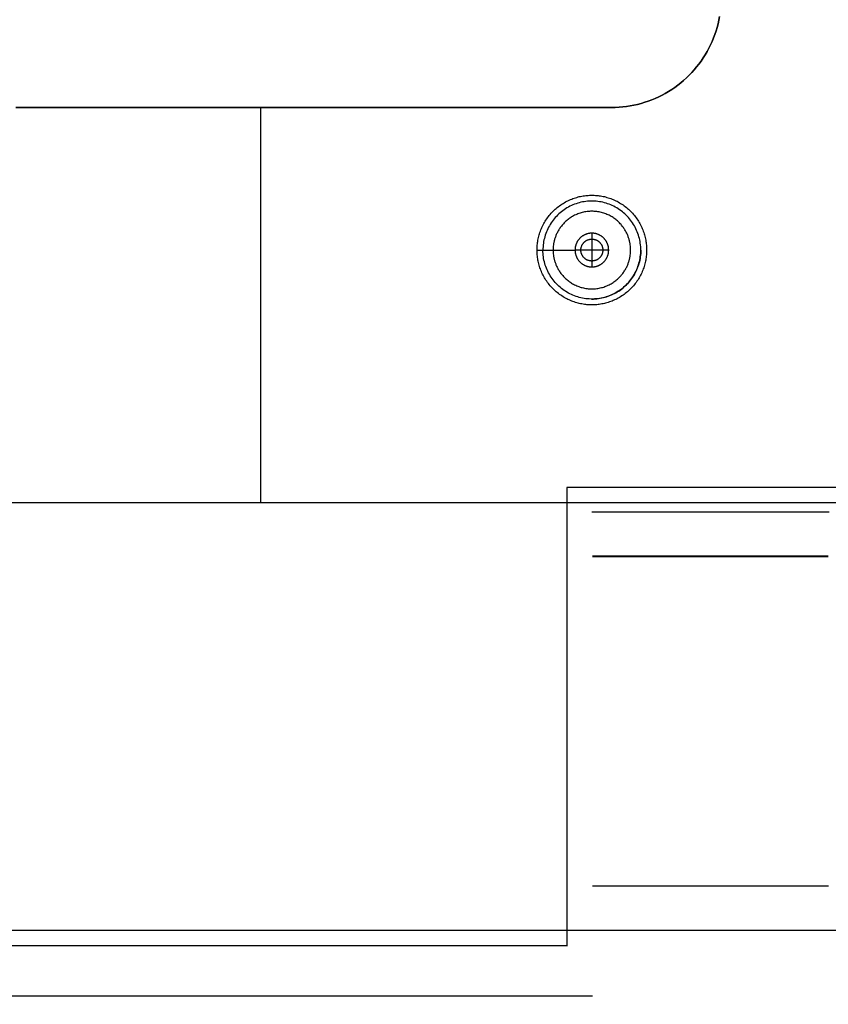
# Model space of a CAD drawing. Header units: millimetres. Extents: x -88 to 88, y -12 to 103.
# Tile 134 of 256: x -41.69 to -38, y 2.7 to 7.19. Entities that reach past the tile are written whole.
import ezdxf

# ---------------------------------------------------------------- set-up
doc = ezdxf.new("R2010")
doc.units = ezdxf.units.MM
doc.layers.add('Default', color=7, linetype='Continuous', true_color=0x000000)
doc.layers.add('TOP', color=7, linetype='Continuous', true_color=0xc80000)

msp = doc.modelspace()

# ---------------------------------------------------------------- linework, layer by layer
at = {"layer": 'Default', "color": 254, "true_color": 0xcad1ee}
for points in [[(-38.4984, 7.2002), (-38.5016, 7.1835), (-38.5054, 7.1668), (-38.5097, 7.1503), (-38.5146, 7.1339), (-38.52, 7.1177), (-38.526, 7.1018), (-38.5326, 7.086), (-38.5396, 7.0704), (-38.5472, 7.0552), (-38.5553, 7.0401), (-38.564, 7.0254), (-38.5731, 7.011), (-38.5827, 6.9968), (-38.5928, 6.9831), (-38.6033, 6.9696), (-38.6143, 6.9566), (-38.6258, 6.9439), (-38.6376, 6.9316), (-38.6499, 6.9198), (-38.6626, 6.9083), (-38.6756, 6.8973), (-38.6891, 6.8868), (-38.7028, 6.8767), (-38.717, 6.8671), (-38.7314, 6.858), (-38.7461, 6.8494), (-38.7611, 6.8412), (-38.7764, 6.8337), (-38.792, 6.8266), (-38.8078, 6.82), (-38.8237, 6.8141), (-38.8399, 6.8086), (-38.8563, 6.8037), (-38.8728, 6.7994), (-38.8894, 6.7956), (-38.9062, 6.7925), (-38.9231, 6.7898), (-38.94, 6.7878), (-38.9571, 6.7864), (-38.9741, 6.7855), (-38.9912, 6.7852)], [(-38.4984, 7.2002), (-38.5016, 7.1835), (-38.5054, 7.1668), (-38.5097, 7.1503), (-38.5146, 7.1339), (-38.52, 7.1177), (-38.526, 7.1018), (-38.5326, 7.086), (-38.5396, 7.0704), (-38.5472, 7.0552), (-38.5553, 7.0401), (-38.564, 7.0254), (-38.5731, 7.011), (-38.5827, 6.9968), (-38.5928, 6.9831), (-38.6033, 6.9696), (-38.6143, 6.9566), (-38.6258, 6.9439), (-38.6376, 6.9316), (-38.6499, 6.9198), (-38.6626, 6.9083), (-38.6756, 6.8973), (-38.6891, 6.8868), (-38.7028, 6.8767), (-38.717, 6.8671), (-38.7314, 6.858), (-38.7461, 6.8494), (-38.7611, 6.8412), (-38.7764, 6.8337), (-38.792, 6.8266), (-38.8078, 6.82), (-38.8237, 6.8141), (-38.8399, 6.8086), (-38.8563, 6.8037), (-38.8728, 6.7994), (-38.8894, 6.7956), (-38.9062, 6.7925), (-38.9231, 6.7898), (-38.94, 6.7878), (-38.9571, 6.7864), (-38.9741, 6.7855), (-38.9912, 6.7852)], [(-38.9912, 6.7852), (-38.9741, 6.7855), (-38.9571, 6.7864), (-38.94, 6.7878), (-38.9231, 6.7898), (-38.9062, 6.7925), (-38.8894, 6.7956), (-38.8728, 6.7994), (-38.8563, 6.8037), (-38.8399, 6.8086), (-38.8237, 6.8141), (-38.8078, 6.82), (-38.792, 6.8266), (-38.7764, 6.8337), (-38.7611, 6.8412), (-38.7461, 6.8494), (-38.7314, 6.858), (-38.717, 6.8671), (-38.7028, 6.8767), (-38.6891, 6.8868), (-38.6756, 6.8973), (-38.6626, 6.9083), (-38.6499, 6.9198), (-38.6376, 6.9316), (-38.6258, 6.9439), (-38.6143, 6.9566), (-38.6033, 6.9696), (-38.5928, 6.9831), (-38.5827, 6.9968), (-38.5731, 7.011), (-38.564, 7.0254), (-38.5553, 7.0401), (-38.5472, 7.0552), (-38.5396, 7.0704), (-38.5326, 7.086), (-38.526, 7.1018), (-38.52, 7.1177), (-38.5146, 7.1339), (-38.5097, 7.1503), (-38.5054, 7.1668), (-38.5016, 7.1835), (-38.4984, 7.2002)], [(-41.6912, 6.7852), (-41.7082, 6.7855)], [(-41.6912, 6.7852), (-41.7082, 6.7855)], [(-41.7082, 6.7855), (-41.6912, 6.7852)], [(-38.9912, 6.7852), (-41.6912, 6.7852)], [(-38.9912, 6.7852), (-41.6912, 6.7852)], [(-41.6912, 6.7852), (-38.9912, 6.7852)], [(-40.5912, 4.9852), (-40.5912, 6.7852)], [(-40.5912, 4.9852), (-40.5912, 6.7852)], [(-39.3312, 6.1352), (-39.3311, 6.1407), (-39.3309, 6.1463), (-39.3306, 6.152), (-39.3302, 6.1577), (-39.3296, 6.1634), (-39.3289, 6.1691), (-39.328, 6.1749), (-39.327, 6.1807), (-39.3259, 6.1865), (-39.3246, 6.1923), (-39.3231, 6.1981), (-39.3215, 6.204), (-39.3198, 6.2098), (-39.3179, 6.2156), (-39.3158, 6.2214), (-39.3136, 6.2272), (-39.3113, 6.233), (-39.3087, 6.2387), (-39.3061, 6.2444), (-39.3032, 6.25), (-39.3003, 6.2556), (-39.2971, 6.2611), (-39.2939, 6.2666), (-39.2904, 6.272), (-39.2868, 6.2773), (-39.2831, 6.2826), (-39.2793, 6.2877), (-39.2753, 6.2928), (-39.2711, 6.2977), (-39.2669, 6.3026), (-39.2625, 6.3073), (-39.258, 6.312), (-39.2533, 6.3165), (-39.2486, 6.3209), (-39.2437, 6.3251), (-39.2388, 6.3293), (-39.2337, 6.3333), (-39.2285, 6.3371), (-39.2233, 6.3409), (-39.218, 6.3444), (-39.2126, 6.3479), (-39.2071, 6.3511), (-39.2016, 6.3543), (-39.196, 6.3573), (-39.1904, 6.3601), (-39.1847, 6.3628), (-39.179, 6.3653), (-39.1732, 6.3676), (-39.1674, 6.3698), (-39.1616, 6.3719), (-39.1558, 6.3738), (-39.15, 6.3755), (-39.1441, 6.3771), (-39.1383, 6.3786), (-39.1325, 6.3799), (-39.1267, 6.381), (-39.1209, 6.382), (-39.1151, 6.3829), (-39.1094, 6.3836), (-39.1036, 6.3842), (-39.098, 6.3846), (-39.0923, 6.3849), (-39.0867, 6.3851), (-39.0812, 6.3852), (-39.0756, 6.3851), (-39.07, 6.3849), (-39.0644, 6.3846), (-39.0587, 6.3842), (-39.053, 6.3836), (-39.0473, 6.3829), (-39.0415, 6.382), (-39.0357, 6.381), (-39.0299, 6.3799), (-39.0241, 6.3786), (-39.0182, 6.3771), (-39.0124, 6.3755), (-39.0066, 6.3738), (-39.0007, 6.3719), (-38.9949, 6.3698), (-38.9892, 6.3676), (-38.9834, 6.3653), (-38.9777, 6.3628), (-38.972, 6.3601), (-38.9664, 6.3573), (-38.9608, 6.3543), (-38.9552, 6.3511), (-38.9498, 6.3479), (-38.9444, 6.3444), (-38.9391, 6.3409), (-38.9338, 6.3371), (-38.9287, 6.3333), (-38.9236, 6.3293), (-38.9186, 6.3251), (-38.9138, 6.3209), (-38.909, 6.3165), (-38.9044, 6.312), (-38.8999, 6.3073), (-38.8955, 6.3026), (-38.8912, 6.2977), (-38.8871, 6.2928), (-38.8831, 6.2877), (-38.8792, 6.2826), (-38.8755, 6.2773), (-38.8719, 6.272), (-38.8685, 6.2666), (-38.8652, 6.2611), (-38.8621, 6.2556), (-38.8591, 6.25), (-38.8563, 6.2444), (-38.8536, 6.2387), (-38.8511, 6.233), (-38.8487, 6.2272), (-38.8465, 6.2214), (-38.8445, 6.2156), (-38.8426, 6.2098), (-38.8408, 6.204), (-38.8392, 6.1981), (-38.8378, 6.1923), (-38.8365, 6.1865), (-38.8354, 6.1807), (-38.8343, 6.1749), (-38.8335, 6.1691), (-38.8328, 6.1634), (-38.8322, 6.1577), (-38.8317, 6.152), (-38.8314, 6.1463), (-38.8312, 6.1407), (-38.8312, 6.1352)], [(-38.858, 6.1352), (-38.8581, 6.1429), (-38.8585, 6.1506), (-38.8592, 6.1583), (-38.8601, 6.1659), (-38.8613, 6.1735), (-38.8627, 6.1811), (-38.8645, 6.1886), (-38.8664, 6.1961), (-38.8687, 6.2034), (-38.8711, 6.2107), (-38.8739, 6.2179), (-38.8769, 6.225), (-38.8801, 6.232), (-38.8835, 6.2389), (-38.8872, 6.2457), (-38.8912, 6.2523), (-38.8953, 6.2588), (-38.8997, 6.2651), (-38.9043, 6.2713), (-38.9091, 6.2773), (-38.9141, 6.2832), (-38.9193, 6.2889), (-38.9247, 6.2944), (-38.9303, 6.2997), (-38.9361, 6.3048), (-38.942, 6.3097), (-38.9481, 6.3144), (-38.9544, 6.3189), (-38.9608, 6.3231), (-38.9674, 6.3272), (-38.9741, 6.331), (-38.9809, 6.3346), (-38.9878, 6.3379), (-38.9949, 6.341), (-39.002, 6.3439), (-39.0093, 6.3465), (-39.0166, 6.3489), (-39.024, 6.351), (-39.0315, 6.3528), (-39.0391, 6.3544), (-39.0466, 6.3557), (-39.0543, 6.3568), (-39.0619, 6.3576), (-39.0696, 6.3581), (-39.0773, 6.3584), (-39.085, 6.3584), (-39.0927, 6.3581), (-39.1004, 6.3576), (-39.1081, 6.3568), (-39.1157, 6.3557), (-39.1233, 6.3544), (-39.1308, 6.3528), (-39.1383, 6.351), (-39.1457, 6.3489), (-39.1531, 6.3465), (-39.1603, 6.3439), (-39.1675, 6.341), (-39.1745, 6.3379), (-39.1815, 6.3346), (-39.1883, 6.331), (-39.195, 6.3272), (-39.2016, 6.3231), (-39.208, 6.3189), (-39.2142, 6.3144), (-39.2203, 6.3097), (-39.2263, 6.3048), (-39.2321, 6.2997), (-39.2376, 6.2944), (-39.243, 6.2889), (-39.2482, 6.2832), (-39.2533, 6.2773), (-39.2581, 6.2713), (-39.2627, 6.2651), (-39.267, 6.2588), (-39.2712, 6.2523), (-39.2751, 6.2457), (-39.2788, 6.2389), (-39.2823, 6.232), (-39.2855, 6.225), (-39.2885, 6.2179), (-39.2912, 6.2107), (-39.2937, 6.2034), (-39.2959, 6.1961), (-39.2979, 6.1886), (-39.2996, 6.1811), (-39.3011, 6.1735), (-39.3023, 6.1659), (-39.3032, 6.1583), (-39.3039, 6.1506), (-39.3042, 6.1429), (-39.3044, 6.1352)], [(-38.9044, 6.1352), (-38.9045, 6.1408), (-38.9047, 6.1466), (-38.9052, 6.1525), (-38.9059, 6.1587), (-38.9064, 6.1618), (-38.9069, 6.1649), (-38.9075, 6.1681), (-38.9081, 6.1714), (-38.9088, 6.1747), (-38.9096, 6.178), (-38.9105, 6.1813), (-38.9115, 6.1847), (-38.9125, 6.1881), (-38.9136, 6.1915), (-38.9148, 6.195), (-38.9161, 6.1985), (-38.9175, 6.202), (-38.919, 6.2055), (-38.9206, 6.2091), (-38.9223, 6.2127), (-38.9241, 6.2162), (-38.926, 6.2198), (-38.928, 6.2234), (-38.9301, 6.227), (-38.9323, 6.2306), (-38.9347, 6.2342), (-38.9371, 6.2377), (-38.9397, 6.2413), (-38.9425, 6.2448), (-38.9453, 6.2483), (-38.9482, 6.2517), (-38.9513, 6.2552), (-38.9545, 6.2586), (-38.9579, 6.2619), (-38.9613, 6.2652), (-38.9649, 6.2684), (-38.9686, 6.2715), (-38.9725, 6.2746), (-38.9764, 6.2776), (-38.9805, 6.2805), (-38.9847, 6.2833), (-38.989, 6.2861), (-38.9934, 6.2887), (-38.998, 6.2912), (-39.0026, 6.2936), (-39.0074, 6.2958), (-39.0122, 6.298), (-39.0171, 6.3), (-39.0221, 6.3018), (-39.0272, 6.3036), (-39.0324, 6.3051), (-39.0377, 6.3065), (-39.043, 6.3078), (-39.0483, 6.3089), (-39.0537, 6.3098), (-39.0592, 6.3106), (-39.0646, 6.3112), (-39.0701, 6.3116), (-39.0757, 6.3119), (-39.0812, 6.312), (-39.0867, 6.3119), (-39.0922, 6.3116), (-39.0977, 6.3112), (-39.1032, 6.3106), (-39.1086, 6.3098), (-39.114, 6.3089), (-39.1194, 6.3078), (-39.1247, 6.3065), (-39.1299, 6.3051), (-39.1351, 6.3036), (-39.1402, 6.3018), (-39.1452, 6.3), (-39.1502, 6.298), (-39.155, 6.2958), (-39.1597, 6.2936), (-39.1644, 6.2912), (-39.1689, 6.2887), (-39.1733, 6.2861), (-39.1776, 6.2833), (-39.1818, 6.2805), (-39.1859, 6.2776), (-39.1899, 6.2746), (-39.1937, 6.2715), (-39.1974, 6.2684), (-39.201, 6.2652), (-39.2045, 6.2619), (-39.2078, 6.2586), (-39.211, 6.2552), (-39.2141, 6.2517), (-39.2171, 6.2483), (-39.2199, 6.2448), (-39.2226, 6.2413), (-39.2252, 6.2377), (-39.2277, 6.2342), (-39.23, 6.2306), (-39.2323, 6.227), (-39.2344, 6.2234), (-39.2364, 6.2198), (-39.2383, 6.2162), (-39.2401, 6.2127), (-39.2418, 6.2091), (-39.2434, 6.2055), (-39.2449, 6.202), (-39.2462, 6.1985), (-39.2475, 6.195), (-39.2488, 6.1915), (-39.2499, 6.1881), (-39.2509, 6.1847), (-39.2518, 6.1813), (-39.2527, 6.178), (-39.2535, 6.1747), (-39.2542, 6.1714), (-39.2549, 6.1681), (-39.2555, 6.1649), (-39.256, 6.1618), (-39.2564, 6.1587), (-39.2571, 6.1525), (-39.2576, 6.1466), (-39.2579, 6.1408), (-39.258, 6.1352)], [(-39.0044, 6.1352), (-39.0044, 6.1369), (-39.0045, 6.1386), (-39.0046, 6.1403), (-39.0047, 6.1421), (-39.0049, 6.1438), (-39.0051, 6.1456), (-39.0054, 6.1474), (-39.0057, 6.1492), (-39.006, 6.1509), (-39.0064, 6.1527), (-39.0069, 6.1545), (-39.0073, 6.1563), (-39.0079, 6.1581), (-39.0085, 6.1599), (-39.0091, 6.1617), (-39.0098, 6.1635), (-39.0105, 6.1652), (-39.0113, 6.167), (-39.0121, 6.1687), (-39.013, 6.1705), (-39.0139, 6.1722), (-39.0148, 6.1739), (-39.0158, 6.1756), (-39.0169, 6.1772), (-39.018, 6.1788), (-39.0191, 6.1805), (-39.0203, 6.182), (-39.0216, 6.1836), (-39.0228, 6.1851), (-39.0241, 6.1866), (-39.0255, 6.1881), (-39.0269, 6.1895), (-39.0283, 6.1909), (-39.0298, 6.1922), (-39.0312, 6.1935), (-39.0328, 6.1948), (-39.0343, 6.196), (-39.0359, 6.1972), (-39.0375, 6.1984), (-39.0392, 6.1995), (-39.0408, 6.2005), (-39.0425, 6.2015), (-39.0442, 6.2025), (-39.0459, 6.2034), (-39.0476, 6.2043), (-39.0494, 6.2051), (-39.0511, 6.2059), (-39.0529, 6.2066), (-39.0547, 6.2073), (-39.0565, 6.2079), (-39.0583, 6.2085), (-39.06, 6.209), (-39.0618, 6.2095), (-39.0636, 6.21), (-39.0654, 6.2103), (-39.0672, 6.2107), (-39.069, 6.211), (-39.0708, 6.2113), (-39.0725, 6.2115), (-39.0743, 6.2117), (-39.076, 6.2118), (-39.0778, 6.2119), (-39.0795, 6.212), (-39.0812, 6.212), (-39.0829, 6.212), (-39.0846, 6.2119), (-39.0863, 6.2118), (-39.0881, 6.2117), (-39.0898, 6.2115), (-39.0916, 6.2113), (-39.0934, 6.211), (-39.0952, 6.2107), (-39.0969, 6.2103), (-39.0987, 6.21), (-39.1005, 6.2095), (-39.1023, 6.209), (-39.1041, 6.2085), (-39.1059, 6.2079), (-39.1077, 6.2073), (-39.1094, 6.2066), (-39.1112, 6.2059), (-39.113, 6.2051), (-39.1147, 6.2043), (-39.1164, 6.2034), (-39.1182, 6.2025), (-39.1199, 6.2015), (-39.1215, 6.2005), (-39.1232, 6.1995), (-39.1248, 6.1984), (-39.1264, 6.1972), (-39.128, 6.196), (-39.1296, 6.1948), (-39.1311, 6.1935), (-39.1326, 6.1922), (-39.1341, 6.1909), (-39.1355, 6.1895), (-39.1369, 6.1881), (-39.1382, 6.1866), (-39.1395, 6.1851), (-39.1408, 6.1836), (-39.142, 6.182), (-39.1432, 6.1805), (-39.1444, 6.1788), (-39.1455, 6.1772), (-39.1465, 6.1756), (-39.1475, 6.1739), (-39.1485, 6.1722), (-39.1494, 6.1705), (-39.1503, 6.1687), (-39.1511, 6.167), (-39.1519, 6.1652), (-39.1526, 6.1635), (-39.1533, 6.1617), (-39.1539, 6.1599), (-39.1545, 6.1581), (-39.155, 6.1563), (-39.1555, 6.1545), (-39.1559, 6.1527), (-39.1563, 6.1509), (-39.1567, 6.1492), (-39.157, 6.1474), (-39.1573, 6.1456), (-39.1575, 6.1438), (-39.1577, 6.1421), (-39.1578, 6.1403), (-39.1579, 6.1386), (-39.158, 6.1369), (-39.158, 6.1352)], [(-39.0812, 6.212), (-39.0812, 6.0584)], [(-39.1312, 6.1352), (-39.1311, 6.1369), (-39.1311, 6.1386), (-39.1309, 6.1404), (-39.1307, 6.1421), (-39.1304, 6.1438), (-39.1301, 6.1455), (-39.1297, 6.1472), (-39.1293, 6.1488), (-39.1288, 6.1505), (-39.1282, 6.1521), (-39.1276, 6.1537), (-39.1269, 6.1553), (-39.1262, 6.1569), (-39.1255, 6.1584), (-39.1246, 6.1599), (-39.1237, 6.1614), (-39.1228, 6.1629), (-39.1218, 6.1643), (-39.1208, 6.1657), (-39.1197, 6.167), (-39.1186, 6.1683), (-39.1174, 6.1696), (-39.1162, 6.1708), (-39.115, 6.172), (-39.1137, 6.1732), (-39.1124, 6.1743), (-39.111, 6.1753), (-39.1096, 6.1763), (-39.1081, 6.1773), (-39.1067, 6.1782), (-39.1052, 6.1791), (-39.1036, 6.1799), (-39.1021, 6.1806), (-39.1005, 6.1813), (-39.0989, 6.1819), (-39.0973, 6.1825), (-39.0956, 6.1831), (-39.094, 6.1835), (-39.0923, 6.1839), (-39.0906, 6.1843), (-39.0889, 6.1846), (-39.0872, 6.1848), (-39.0855, 6.185), (-39.0838, 6.1851), (-39.082, 6.1852), (-39.0803, 6.1852), (-39.0786, 6.1851), (-39.0769, 6.185), (-39.0752, 6.1848), (-39.0734, 6.1846), (-39.0717, 6.1843), (-39.0701, 6.1839), (-39.0684, 6.1835), (-39.0667, 6.1831), (-39.0651, 6.1825), (-39.0634, 6.1819), (-39.0618, 6.1813), (-39.0603, 6.1806), (-39.0587, 6.1799), (-39.0572, 6.1791), (-39.0557, 6.1782), (-39.0542, 6.1773), (-39.0528, 6.1763), (-39.0514, 6.1753), (-39.05, 6.1743), (-39.0487, 6.1732), (-39.0474, 6.172), (-39.0461, 6.1708), (-39.0449, 6.1696), (-39.0438, 6.1683), (-39.0426, 6.167), (-39.0416, 6.1657), (-39.0405, 6.1643), (-39.0395, 6.1629), (-39.0386, 6.1614), (-39.0377, 6.1599), (-39.0369, 6.1584), (-39.0361, 6.1569), (-39.0354, 6.1553), (-39.0347, 6.1537), (-39.0341, 6.1521), (-39.0336, 6.1505), (-39.0331, 6.1488), (-39.0326, 6.1472), (-39.0322, 6.1455), (-39.0319, 6.1438), (-39.0317, 6.1421), (-39.0314, 6.1404), (-39.0313, 6.1386), (-39.0312, 6.1369), (-39.0312, 6.1352)], [(-39.0812, 6.1852), (-39.0812, 6.0852)], [(-38.8312, 6.1352), (-38.8312, 6.1296), (-38.8314, 6.124), (-38.8317, 6.1184), (-38.8322, 6.1127), (-38.8328, 6.107), (-38.8335, 6.1013), (-38.8343, 6.0955), (-38.8354, 6.0897), (-38.8365, 6.0839), (-38.8378, 6.0781), (-38.8392, 6.0722), (-38.8408, 6.0664), (-38.8426, 6.0606), (-38.8445, 6.0548), (-38.8465, 6.0489), (-38.8487, 6.0432), (-38.8511, 6.0374), (-38.8536, 6.0317), (-38.8563, 6.026), (-38.8591, 6.0204), (-38.8621, 6.0148), (-38.8652, 6.0092), (-38.8685, 6.0038), (-38.8719, 5.9984), (-38.8755, 5.9931), (-38.8792, 5.9878), (-38.8831, 5.9827), (-38.8871, 5.9776), (-38.8912, 5.9727), (-38.8955, 5.9678), (-38.8999, 5.963), (-38.9044, 5.9584), (-38.909, 5.9539), (-38.9138, 5.9495), (-38.9186, 5.9452), (-38.9236, 5.9411), (-38.9287, 5.9371), (-38.9338, 5.9332), (-38.9391, 5.9295), (-38.9444, 5.9259), (-38.9498, 5.9225), (-38.9552, 5.9192), (-38.9608, 5.9161), (-38.9664, 5.9131), (-38.972, 5.9103), (-38.9777, 5.9076), (-38.9834, 5.9051), (-38.9892, 5.9027), (-38.9949, 5.9005), (-39.0007, 5.8985), (-39.0066, 5.8966), (-39.0124, 5.8948), (-39.0182, 5.8932), (-39.0241, 5.8918), (-39.0299, 5.8905), (-39.0357, 5.8894), (-39.0415, 5.8884), (-39.0473, 5.8875), (-39.053, 5.8868), (-39.0587, 5.8862), (-39.0644, 5.8858), (-39.07, 5.8854), (-39.0756, 5.8852), (-39.0812, 5.8852), (-39.0867, 5.8852), (-39.0923, 5.8854), (-39.098, 5.8858), (-39.1036, 5.8862), (-39.1094, 5.8868), (-39.1151, 5.8875), (-39.1209, 5.8884), (-39.1267, 5.8894), (-39.1325, 5.8905), (-39.1383, 5.8918), (-39.1441, 5.8932), (-39.15, 5.8948), (-39.1558, 5.8966), (-39.1616, 5.8985), (-39.1674, 5.9005), (-39.1732, 5.9027), (-39.179, 5.9051), (-39.1847, 5.9076), (-39.1904, 5.9103), (-39.196, 5.9131), (-39.2016, 5.9161), (-39.2071, 5.9192), (-39.2126, 5.9225), (-39.218, 5.9259), (-39.2233, 5.9295), (-39.2285, 5.9332), (-39.2337, 5.9371), (-39.2388, 5.9411), (-39.2437, 5.9452), (-39.2486, 5.9495), (-39.2533, 5.9539), (-39.258, 5.9584), (-39.2625, 5.963), (-39.2669, 5.9678), (-39.2711, 5.9727), (-39.2753, 5.9776), (-39.2793, 5.9827), (-39.2831, 5.9878), (-39.2868, 5.9931), (-39.2904, 5.9984), (-39.2939, 6.0038), (-39.2971, 6.0092), (-39.3003, 6.0148), (-39.3032, 6.0204), (-39.3061, 6.026), (-39.3087, 6.0317), (-39.3113, 6.0374), (-39.3136, 6.0432), (-39.3158, 6.0489), (-39.3179, 6.0548), (-39.3198, 6.0606), (-39.3215, 6.0664), (-39.3231, 6.0722), (-39.3246, 6.0781), (-39.3259, 6.0839), (-39.327, 6.0897), (-39.328, 6.0955), (-39.3289, 6.1013), (-39.3296, 6.107), (-39.3302, 6.1127), (-39.3306, 6.1184), (-39.3309, 6.124), (-39.3311, 6.1296), (-39.3312, 6.1352)], [(-38.858, 6.1352), (-38.8581, 6.1275), (-38.8585, 6.1198), (-38.8592, 6.1121), (-38.8601, 6.1045), (-38.8613, 6.0968), (-38.8627, 6.0893), (-38.8645, 6.0818), (-38.8664, 6.0743), (-38.8687, 6.0669), (-38.8711, 6.0597), (-38.8739, 6.0524), (-38.8769, 6.0453), (-38.8801, 6.0383), (-38.8835, 6.0315), (-38.8872, 6.0247), (-38.8912, 6.0181), (-38.8953, 6.0116), (-38.8997, 6.0052), (-38.9043, 5.9991), (-38.9091, 5.993), (-38.9141, 5.9872), (-38.9193, 5.9815), (-38.9247, 5.976), (-38.9303, 5.9707), (-38.9361, 5.9656), (-38.942, 5.9607), (-38.9481, 5.956), (-38.9544, 5.9515), (-38.9608, 5.9472), (-38.9674, 5.9432), (-38.9741, 5.9394), (-38.9809, 5.9358), (-38.9878, 5.9324), (-38.9949, 5.9293), (-39.002, 5.9265), (-39.0093, 5.9239), (-39.0166, 5.9215), (-39.024, 5.9194), (-39.0315, 5.9176), (-39.0391, 5.916), (-39.0466, 5.9147), (-39.0543, 5.9136), (-39.0619, 5.9128), (-39.0696, 5.9123), (-39.0773, 5.912), (-39.085, 5.912), (-39.0927, 5.9123), (-39.1004, 5.9128), (-39.1081, 5.9136), (-39.1157, 5.9147), (-39.1233, 5.916), (-39.1308, 5.9176), (-39.1383, 5.9194), (-39.1457, 5.9215), (-39.1531, 5.9239), (-39.1603, 5.9265), (-39.1675, 5.9293), (-39.1745, 5.9324), (-39.1815, 5.9358), (-39.1883, 5.9394), (-39.195, 5.9432), (-39.2016, 5.9472), (-39.208, 5.9515), (-39.2142, 5.956), (-39.2203, 5.9607), (-39.2263, 5.9656), (-39.2321, 5.9707), (-39.2376, 5.976), (-39.243, 5.9815), (-39.2482, 5.9872), (-39.2533, 5.993), (-39.2581, 5.9991), (-39.2627, 6.0052), (-39.267, 6.0116), (-39.2712, 6.0181), (-39.2751, 6.0247), (-39.2788, 6.0315), (-39.2823, 6.0383), (-39.2855, 6.0453), (-39.2885, 6.0524), (-39.2912, 6.0597), (-39.2937, 6.0669), (-39.2959, 6.0743), (-39.2979, 6.0818), (-39.2996, 6.0893), (-39.3011, 6.0968), (-39.3023, 6.1045), (-39.3032, 6.1121), (-39.3039, 6.1198), (-39.3042, 6.1275), (-39.3044, 6.1352)], [(-39.258, 6.1352), (-39.2579, 6.1296), (-39.2576, 6.1238), (-39.2571, 6.1178), (-39.2564, 6.1117), (-39.256, 6.1086), (-39.2555, 6.1054), (-39.2549, 6.1022), (-39.2542, 6.099), (-39.2535, 6.0957), (-39.2527, 6.0924), (-39.2518, 6.0891), (-39.2509, 6.0857), (-39.2499, 6.0823), (-39.2488, 6.0788), (-39.2475, 6.0754), (-39.2462, 6.0719), (-39.2449, 6.0684), (-39.2434, 6.0648), (-39.2418, 6.0613), (-39.2401, 6.0577), (-39.2383, 6.0541), (-39.2364, 6.0506), (-39.2344, 6.047), (-39.2323, 6.0434), (-39.23, 6.0398), (-39.2277, 6.0362), (-39.2252, 6.0327), (-39.2226, 6.0291), (-39.2199, 6.0256), (-39.2171, 6.0221), (-39.2141, 6.0186), (-39.211, 6.0152), (-39.2078, 6.0118), (-39.2045, 6.0085), (-39.201, 6.0052), (-39.1974, 6.002), (-39.1937, 5.9988), (-39.1899, 5.9958), (-39.1859, 5.9928), (-39.1818, 5.9899), (-39.1776, 5.987), (-39.1733, 5.9843), (-39.1689, 5.9817), (-39.1644, 5.9792), (-39.1597, 5.9768), (-39.155, 5.9745), (-39.1502, 5.9724), (-39.1452, 5.9704), (-39.1402, 5.9685), (-39.1351, 5.9668), (-39.1299, 5.9652), (-39.1247, 5.9638), (-39.1194, 5.9626), (-39.114, 5.9615), (-39.1086, 5.9605), (-39.1032, 5.9598), (-39.0977, 5.9592), (-39.0922, 5.9587), (-39.0867, 5.9585), (-39.0812, 5.9584), (-39.0757, 5.9585), (-39.0701, 5.9587), (-39.0646, 5.9592), (-39.0592, 5.9598), (-39.0537, 5.9605), (-39.0483, 5.9615), (-39.043, 5.9626), (-39.0377, 5.9638), (-39.0324, 5.9652), (-39.0272, 5.9668), (-39.0221, 5.9685), (-39.0171, 5.9704), (-39.0122, 5.9724), (-39.0074, 5.9745), (-39.0026, 5.9768), (-38.998, 5.9792), (-38.9934, 5.9817), (-38.989, 5.9843), (-38.9847, 5.987), (-38.9805, 5.9899), (-38.9764, 5.9928), (-38.9725, 5.9958), (-38.9686, 5.9988), (-38.9649, 6.002), (-38.9613, 6.0052), (-38.9579, 6.0085), (-38.9545, 6.0118), (-38.9513, 6.0152), (-38.9482, 6.0186), (-38.9453, 6.0221), (-38.9425, 6.0256), (-38.9397, 6.0291), (-38.9371, 6.0327), (-38.9347, 6.0362), (-38.9323, 6.0398), (-38.9301, 6.0434), (-38.928, 6.047), (-38.926, 6.0506), (-38.9241, 6.0541), (-38.9223, 6.0577), (-38.9206, 6.0613), (-38.919, 6.0648), (-38.9175, 6.0684), (-38.9161, 6.0719), (-38.9148, 6.0754), (-38.9136, 6.0788), (-38.9125, 6.0823), (-38.9115, 6.0857), (-38.9105, 6.0891), (-38.9096, 6.0924), (-38.9088, 6.0957), (-38.9081, 6.099), (-38.9075, 6.1022), (-38.9069, 6.1054), (-38.9064, 6.1086), (-38.9059, 6.1117), (-38.9052, 6.1178), (-38.9047, 6.1238), (-38.9045, 6.1296), (-38.9044, 6.1352)], [(-39.158, 6.1352), (-39.158, 6.1335), (-39.1579, 6.1318), (-39.1578, 6.13), (-39.1577, 6.1283), (-39.1575, 6.1265), (-39.1573, 6.1248), (-39.157, 6.123), (-39.1567, 6.1212), (-39.1563, 6.1194), (-39.1559, 6.1176), (-39.1555, 6.1158), (-39.155, 6.1141), (-39.1545, 6.1123), (-39.1539, 6.1105), (-39.1533, 6.1087), (-39.1526, 6.1069), (-39.1519, 6.1052), (-39.1511, 6.1034), (-39.1503, 6.1016), (-39.1494, 6.0999), (-39.1485, 6.0982), (-39.1475, 6.0965), (-39.1465, 6.0948), (-39.1455, 6.0932), (-39.1444, 6.0915), (-39.1432, 6.0899), (-39.142, 6.0883), (-39.1408, 6.0868), (-39.1395, 6.0853), (-39.1382, 6.0838), (-39.1369, 6.0823), (-39.1355, 6.0809), (-39.1341, 6.0795), (-39.1326, 6.0781), (-39.1311, 6.0768), (-39.1296, 6.0756), (-39.128, 6.0743), (-39.1264, 6.0732), (-39.1248, 6.072), (-39.1232, 6.0709), (-39.1215, 6.0699), (-39.1199, 6.0688), (-39.1182, 6.0679), (-39.1164, 6.067), (-39.1147, 6.0661), (-39.113, 6.0653), (-39.1112, 6.0645), (-39.1094, 6.0638), (-39.1077, 6.0631), (-39.1059, 6.0625), (-39.1041, 6.0619), (-39.1023, 6.0614), (-39.1005, 6.0609), (-39.0987, 6.0604), (-39.0969, 6.06), (-39.0952, 6.0597), (-39.0934, 6.0594), (-39.0916, 6.0591), (-39.0898, 6.0589), (-39.0881, 6.0587), (-39.0863, 6.0586), (-39.0846, 6.0585), (-39.0829, 6.0584), (-39.0812, 6.0584), (-39.0795, 6.0584), (-39.0778, 6.0585), (-39.076, 6.0586), (-39.0743, 6.0587), (-39.0725, 6.0589), (-39.0708, 6.0591), (-39.069, 6.0594), (-39.0672, 6.0597), (-39.0654, 6.06), (-39.0636, 6.0604), (-39.0618, 6.0609), (-39.06, 6.0614), (-39.0583, 6.0619), (-39.0565, 6.0625), (-39.0547, 6.0631), (-39.0529, 6.0638), (-39.0511, 6.0645), (-39.0494, 6.0653), (-39.0476, 6.0661), (-39.0459, 6.067), (-39.0442, 6.0679), (-39.0425, 6.0688), (-39.0408, 6.0699), (-39.0392, 6.0709), (-39.0375, 6.072), (-39.0359, 6.0732), (-39.0343, 6.0743), (-39.0328, 6.0756), (-39.0312, 6.0768), (-39.0298, 6.0781), (-39.0283, 6.0795), (-39.0269, 6.0809), (-39.0255, 6.0823), (-39.0241, 6.0838), (-39.0228, 6.0853), (-39.0216, 6.0868), (-39.0203, 6.0883), (-39.0191, 6.0899), (-39.018, 6.0915), (-39.0169, 6.0932), (-39.0158, 6.0948), (-39.0148, 6.0965), (-39.0139, 6.0982), (-39.013, 6.0999), (-39.0121, 6.1016), (-39.0113, 6.1034), (-39.0105, 6.1052), (-39.0098, 6.1069), (-39.0091, 6.1087), (-39.0085, 6.1105), (-39.0079, 6.1123), (-39.0073, 6.1141), (-39.0069, 6.1158), (-39.0064, 6.1176), (-39.006, 6.1194), (-39.0057, 6.1212), (-39.0054, 6.123), (-39.0051, 6.1248), (-39.0049, 6.1265), (-39.0047, 6.1283), (-39.0046, 6.13), (-39.0045, 6.1318), (-39.0044, 6.1335), (-39.0044, 6.1352)], [(-39.0044, 6.1352), (-39.158, 6.1352)], [(-39.0312, 6.1352), (-39.0312, 6.1335), (-39.0313, 6.1317), (-39.0314, 6.13), (-39.0317, 6.1283), (-39.0319, 6.1266), (-39.0322, 6.1249), (-39.0326, 6.1232), (-39.0331, 6.1216), (-39.0336, 6.1199), (-39.0341, 6.1183), (-39.0347, 6.1167), (-39.0354, 6.1151), (-39.0361, 6.1135), (-39.0369, 6.112), (-39.0377, 6.1104), (-39.0386, 6.109), (-39.0395, 6.1075), (-39.0405, 6.1061), (-39.0416, 6.1047), (-39.0426, 6.1033), (-39.0438, 6.102), (-39.0449, 6.1008), (-39.0461, 6.0995), (-39.0474, 6.0983), (-39.0487, 6.0972), (-39.05, 6.0961), (-39.0514, 6.095), (-39.0528, 6.094), (-39.0542, 6.0931), (-39.0557, 6.0922), (-39.0572, 6.0913), (-39.0587, 6.0905), (-39.0603, 6.0898), (-39.0618, 6.0891), (-39.0634, 6.0884), (-39.0651, 6.0879), (-39.0667, 6.0873), (-39.0684, 6.0869), (-39.0701, 6.0864), (-39.0717, 6.0861), (-39.0734, 6.0858), (-39.0752, 6.0856), (-39.0769, 6.0854), (-39.0786, 6.0853), (-39.0803, 6.0852), (-39.082, 6.0852), (-39.0838, 6.0853), (-39.0855, 6.0854), (-39.0872, 6.0856), (-39.0889, 6.0858), (-39.0906, 6.0861), (-39.0923, 6.0864), (-39.094, 6.0869), (-39.0956, 6.0873), (-39.0973, 6.0879), (-39.0989, 6.0884), (-39.1005, 6.0891), (-39.1021, 6.0898), (-39.1036, 6.0905), (-39.1052, 6.0913), (-39.1067, 6.0922), (-39.1081, 6.0931), (-39.1096, 6.094), (-39.111, 6.095), (-39.1124, 6.0961), (-39.1137, 6.0972), (-39.115, 6.0983), (-39.1162, 6.0995), (-39.1174, 6.1008), (-39.1186, 6.102), (-39.1197, 6.1033), (-39.1208, 6.1047), (-39.1218, 6.1061), (-39.1228, 6.1075), (-39.1237, 6.109), (-39.1246, 6.1104), (-39.1255, 6.112), (-39.1262, 6.1135), (-39.1269, 6.1151), (-39.1276, 6.1167), (-39.1282, 6.1183), (-39.1288, 6.1199), (-39.1293, 6.1216), (-39.1297, 6.1232), (-39.1301, 6.1249), (-39.1304, 6.1266), (-39.1307, 6.1283), (-39.1309, 6.13), (-39.1311, 6.1317), (-39.1311, 6.1335), (-39.1312, 6.1352)], [(-39.0312, 6.1352), (-39.1312, 6.1352)], [(-39.0812, 5.912), (-39.0736, 5.9121), (-39.0659, 5.9125), (-39.0584, 5.9132), (-39.0508, 5.9141), (-39.0433, 5.9152), (-39.0358, 5.9167), (-39.0283, 5.9183), (-39.021, 5.9203), (-39.0137, 5.9224), (-39.0064, 5.9249), (-38.9993, 5.9275), (-38.9923, 5.9305), (-38.9853, 5.9336), (-38.9785, 5.937), (-38.9718, 5.9406), (-38.9652, 5.9445), (-38.9588, 5.9485), (-38.9525, 5.9528), (-38.9463, 5.9573), (-38.9403, 5.962), (-38.9345, 5.967), (-38.9288, 5.9721), (-38.9233, 5.9774), (-38.9181, 5.9828), (-38.9129, 5.9885), (-38.908, 5.9943), (-38.9033, 6.0003), (-38.8988, 6.0065), (-38.8945, 6.0128), (-38.8905, 6.0192), (-38.8866, 6.0258), (-38.883, 6.0325), (-38.8796, 6.0393), (-38.8765, 6.0463), (-38.8735, 6.0533), (-38.8709, 6.0604), (-38.8684, 6.0677), (-38.8662, 6.075), (-38.8643, 6.0823), (-38.8626, 6.0898), (-38.8612, 6.0973), (-38.8601, 6.1048), (-38.8591, 6.1124), (-38.8585, 6.12), (-38.8581, 6.1276), (-38.858, 6.1352)], [(-46.1312, 4.9852), (-35.8652, 4.9852)], [(-46.1312, 4.9852), (-35.8652, 4.9852)], [(-46.1312, 4.9852), (-35.8652, 4.9852)], [(-71.5012, 3.0352), (71.4988, 3.0352)], [(-71.5012, 3.0352), (71.4988, 3.0352)], [(-71.5012, 3.0352), (71.4988, 3.0352)]]:
    msp.add_lwpolyline(points, dxfattribs=at)
at = {"layer": 'Default', "color": 254, "true_color": 0xcad1ee, "extrusion": (1, 0, 0)}
for points in [[(6.7852, -3.07), (6.7852, -3.27)], [(6.7852, -3.07), (6.7852, -3.27)], [(6.7852, -3.27), (6.7852, -3.07)], [(6.3584, -3.07), (6.3516, -3.0701), (6.3449, -3.0705), (6.3382, -3.071), (6.3315, -3.0718), (6.3248, -3.0728), (6.3181, -3.0741), (6.3115, -3.0756), (6.305, -3.0773), (6.2985, -3.0792), (6.2921, -3.0813), (6.2858, -3.0837), (6.2795, -3.0862), (6.2734, -3.089), (6.2673, -3.092), (6.2613, -3.0951), (6.2555, -3.0985), (6.2497, -3.1021), (6.2441, -3.1058), (6.2387, -3.1098), (6.2333, -3.1139), (6.2281, -3.1182), (6.2231, -3.1227), (6.2182, -3.1274), (6.2134, -3.1322), (6.2089, -3.1372), (6.2045, -3.1423), (6.2002, -3.1476), (6.1962, -3.153), (6.1923, -3.1585), (6.1887, -3.1642), (6.1852, -3.17)], [(5.912, -3.07), (5.9187, -3.0701), (5.9255, -3.0705), (5.9322, -3.071), (5.9389, -3.0718), (5.9456, -3.0728), (5.9522, -3.0741), (5.9588, -3.0756), (5.9654, -3.0773), (5.9719, -3.0792), (5.9783, -3.0813), (5.9846, -3.0837), (5.9909, -3.0862), (5.997, -3.089), (6.0031, -3.092), (6.009, -3.0951), (6.0149, -3.0985), (6.0206, -3.1021), (6.0262, -3.1058), (6.0317, -3.1098), (6.0371, -3.1139), (6.0423, -3.1182), (6.0473, -3.1227), (6.0522, -3.1274), (6.0569, -3.1322), (6.0615, -3.1372), (6.0659, -3.1423), (6.0701, -3.1476), (6.0742, -3.153), (6.078, -3.1585), (6.0817, -3.1642), (6.0852, -3.17)], [(4.9852, -3.07), (4.9852, -3.27)]]:
    msp.add_lwpolyline(points, dxfattribs=at)
at = {"layer": 'Default', "color": 254, "true_color": 0xcad1ee, "extrusion": (-8.02576e-12, 1, -1.37767e-11)}
msp.add_lwpolyline([(39.3312, -3.27), (39.328, -3.2754), (39.3245, -3.2807), (39.3209, -3.286), (39.3171, -3.2911), (39.3131, -3.2962), (39.3089, -3.3012), (39.3046, -3.306), (39.3, -3.3108), (39.2953, -3.3154), (39.2904, -3.3198), (39.2854, -3.3242), (39.2802, -3.3283), (39.2748, -3.3323), (39.2693, -3.3361), (39.2637, -3.3398), (39.258, -3.3432), (39.2521, -3.3465), (39.2462, -3.3495), (39.2401, -3.3524), (39.234, -3.355), (39.2278, -3.3574), (39.2215, -3.3596), (39.2152, -3.3616), (39.2089, -3.3634), (39.2025, -3.365), (39.1961, -3.3663), (39.1897, -3.3675), (39.1833, -3.3684), (39.1769, -3.3691), (39.1706, -3.3696), (39.1642, -3.3699), (39.158, -3.37)], dxfattribs=at)
at = {"layer": 'Default', "color": 254, "true_color": 0xcad1ee, "extrusion": (4.94907e-15, 1, -1.00947e-07)}
msp.add_lwpolyline([(39.3044, -3.07), (39.2976, -3.0701), (39.2909, -3.0705), (39.2841, -3.071), (39.2774, -3.0718), (39.2708, -3.0728), (39.2641, -3.0741), (39.2575, -3.0756), (39.251, -3.0773), (39.2445, -3.0792), (39.2381, -3.0813), (39.2318, -3.0837), (39.2255, -3.0862), (39.2193, -3.089), (39.2133, -3.092), (39.2073, -3.0951), (39.2015, -3.0985), (39.1957, -3.1021), (39.1901, -3.1058), (39.1846, -3.1098), (39.1793, -3.1139), (39.1741, -3.1182), (39.1691, -3.1227), (39.1642, -3.1274), (39.1594, -3.1322), (39.1549, -3.1372), (39.1505, -3.1423), (39.1462, -3.1476), (39.1422, -3.153), (39.1383, -3.1585), (39.1347, -3.1642), (39.1312, -3.17)], dxfattribs=at)
at = {"layer": 'Default', "color": 254, "true_color": 0xcad1ee, "extrusion": (-4.08278e-15, 1, 1.95738e-14)}
msp.add_lwpolyline([(39.3044, -3.07), (39.2976, -3.0701), (39.2909, -3.0705), (39.2841, -3.071), (39.2774, -3.0718), (39.2708, -3.0728), (39.2641, -3.0741), (39.2575, -3.0756), (39.251, -3.0773), (39.2445, -3.0792), (39.2381, -3.0813), (39.2318, -3.0837), (39.2255, -3.0862), (39.2193, -3.089), (39.2133, -3.092), (39.2073, -3.0951), (39.2015, -3.0985), (39.1957, -3.1021), (39.1901, -3.1058), (39.1846, -3.1098), (39.1793, -3.1139), (39.1741, -3.1182), (39.1691, -3.1227), (39.1642, -3.1274), (39.1594, -3.1322), (39.1549, -3.1372), (39.1505, -3.1423), (39.1462, -3.1476), (39.1422, -3.153), (39.1383, -3.1585), (39.1347, -3.1642), (39.1312, -3.17)], dxfattribs=at)
at = {"layer": 'Default', "color": 254, "true_color": 0xcad1ee, "extrusion": (-1.99907e-13, 1, 1.00947e-07)}
msp.add_lwpolyline([(39.0312, -3.17), (39.0277, -3.1642), (39.024, -3.1585), (39.0202, -3.153), (39.0161, -3.1476), (39.0119, -3.1423), (39.0075, -3.1372), (39.0029, -3.1322), (38.9982, -3.1274), (38.9933, -3.1227), (38.9882, -3.1182), (38.983, -3.1139), (38.9777, -3.1098), (38.9722, -3.1058), (38.9666, -3.1021), (38.9609, -3.0985), (38.955, -3.0951), (38.9491, -3.092), (38.943, -3.089), (38.9368, -3.0862), (38.9306, -3.0837), (38.9243, -3.0813), (38.9178, -3.0792), (38.9114, -3.0773), (38.9048, -3.0756), (38.8982, -3.0741), (38.8916, -3.0728), (38.8849, -3.0718), (38.8782, -3.071), (38.8715, -3.0705), (38.8647, -3.0701), (38.858, -3.07)], dxfattribs=at)
at = {"layer": 'Default', "color": 254, "true_color": 0xcad1ee, "extrusion": (-4.08278e-15, 1, -1.95738e-14)}
msp.add_lwpolyline([(38.858, -3.07), (38.8647, -3.0701), (38.8715, -3.0705), (38.8782, -3.071), (38.8849, -3.0718), (38.8916, -3.0728), (38.8982, -3.0741), (38.9048, -3.0756), (38.9114, -3.0773), (38.9178, -3.0792), (38.9243, -3.0813), (38.9306, -3.0837), (38.9368, -3.0862), (38.943, -3.089), (38.9491, -3.092), (38.955, -3.0951), (38.9609, -3.0985), (38.9666, -3.1021), (38.9722, -3.1058), (38.9777, -3.1098), (38.983, -3.1139), (38.9882, -3.1182), (38.9933, -3.1227), (38.9982, -3.1274), (39.0029, -3.1322), (39.0075, -3.1372), (39.0119, -3.1423), (39.0161, -3.1476), (39.0202, -3.153), (39.024, -3.1585), (39.0277, -3.1642), (39.0312, -3.17)], dxfattribs=at)
at = {"layer": 'Default', "color": 254, "true_color": 0xcad1ee, "extrusion": (2.18589e-08, 1, 1.26092e-08)}
msp.add_lwpolyline([(38.8312, -3.27), (38.8344, -3.2754), (38.8378, -3.2807), (38.8414, -3.286), (38.8452, -3.2911), (38.8492, -3.2962), (38.8534, -3.3012), (38.8578, -3.306), (38.8623, -3.3108), (38.867, -3.3154), (38.8719, -3.3198), (38.877, -3.3242), (38.8822, -3.3283), (38.8875, -3.3323), (38.893, -3.3361), (38.8986, -3.3398), (38.9044, -3.3432), (38.9102, -3.3465), (38.9162, -3.3495), (38.9222, -3.3524), (38.9284, -3.355), (38.9346, -3.3574), (38.9408, -3.3596), (38.9472, -3.3616), (38.9535, -3.3634), (38.9599, -3.365), (38.9663, -3.3663), (38.9727, -3.3675), (38.9791, -3.3684), (38.9854, -3.3691), (38.9918, -3.3696), (38.9981, -3.3699), (39.0044, -3.37)], dxfattribs=at)
at = {"layer": 'Default', "color": 254, "true_color": 0xcad1ee}
msp.add_polyline3d([(-39.3312, 6.1352, -3.27), (-39.328, 6.1352, -3.2754), (-39.3245, 6.1352, -3.2807), (-39.3209, 6.1352, -3.286), (-39.3171, 6.1352, -3.2911), (-39.3131, 6.1352, -3.2962), (-39.3089, 6.1352, -3.3012), (-39.3046, 6.1352, -3.306), (-39.3, 6.1352, -3.3108), (-39.2953, 6.1352, -3.3154), (-39.2904, 6.1352, -3.3198), (-39.2854, 6.1352, -3.3242), (-39.2802, 6.1352, -3.3283), (-39.2748, 6.1352, -3.3323), (-39.2693, 6.1352, -3.3361), (-39.2637, 6.1352, -3.3398), (-39.258, 6.1352, -3.3432), (-39.2521, 6.1352, -3.3465), (-39.2462, 6.1352, -3.3495), (-39.2401, 6.1352, -3.3524), (-39.234, 6.1352, -3.355), (-39.2278, 6.1352, -3.3574), (-39.2215, 6.1352, -3.3596), (-39.2152, 6.1352, -3.3616), (-39.2089, 6.1352, -3.3634), (-39.2025, 6.1352, -3.365), (-39.1961, 6.1352, -3.3663), (-39.1897, 6.1352, -3.3675), (-39.1833, 6.1352, -3.3684), (-39.1769, 6.1352, -3.3691), (-39.1706, 6.1352, -3.3696), (-39.1642, 6.1352, -3.3699), (-39.158, 6.1352, -3.37)], dxfattribs=at)
at = {"layer": 'TOP', "color": 254, "true_color": 0xcad1ee, "extrusion": (-0.000346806, 1, -6.89331e-06)}
msp.add_lwpolyline([(39.3071, 10.3064), (37.7688, 10.337)], dxfattribs=at)
at = {"layer": 'TOP', "color": 254, "true_color": 0xcad1ee, "extrusion": (1, 0.000619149, 2.19896e-05)}
msp.add_lwpolyline([(3.2201, 10.2372), (5.1933, 10.3073)], dxfattribs=at)
at = {"layer": 'TOP', "color": 254, "true_color": 0xcad1ee, "extrusion": (0.00030454, 0.999848, -0.017447)}
msp.add_lwpolyline([(39.0824, -2.6698), (39.3105, 10.3948)], dxfattribs=at)
at = {"layer": 'TOP', "color": 254, "true_color": 0xcad1ee, "extrusion": (1, 0, 0)}
for points in [[(4.9409, -2.7562), (5.1692, 10.3219)], [(4.7409, -2.9527), (4.7478, -2.9526), (4.7547, -2.9522), (4.7616, -2.9517), (4.7685, -2.9508), (4.7753, -2.9498), (4.7821, -2.9484), (4.7888, -2.9469), (4.7955, -2.9451), (4.8021, -2.9431), (4.8086, -2.9409), (4.8151, -2.9385), (4.8214, -2.9358), (4.8277, -2.9329), (4.8339, -2.9298), (4.8399, -2.9265), (4.8459, -2.923), (4.8517, -2.9193), (4.8574, -2.9153), (4.8629, -2.9112), (4.8683, -2.9069), (4.8736, -2.9024), (4.8786, -2.8978), (4.8836, -2.8929), (4.8883, -2.8879), (4.8929, -2.8828), (4.8973, -2.8774), (4.9015, -2.872), (4.9055, -2.8664), (4.9093, -2.8606), (4.913, -2.8547), (4.9164, -2.8487), (4.9196, -2.8426), (4.9226, -2.8364), (4.9254, -2.8301), (4.9279, -2.8237), (4.9303, -2.8172), (4.9324, -2.8106), (4.9343, -2.804), (4.9359, -2.7973), (4.9373, -2.7905), (4.9385, -2.7837), (4.9395, -2.7769), (4.9402, -2.77), (4.9407, -2.7631), (4.9409, -2.7562)], [(4.7375, -2.9527), (4.7409, -2.9527)], [(3.1949, 10.2109), (2.7364, -2.9178)], [(2.7364, -2.9178), (1.7364, -2.9003)]]:
    msp.add_lwpolyline(points, dxfattribs=at)
at = {"layer": 'TOP', "color": 254, "true_color": 0xcad1ee}
for points in [[(-39.1952, 5.0552), (-37.8848, 5.0552)], [(-39.1932, 2.9667), (-39.1932, 5.0532)], [(-37.9991, 4.9409), (-39.0809, 4.9409)], [(-39.0775, 4.7409), (-38.0025, 4.7409)], [(-38.0025, 4.7375), (-39.0775, 4.7375)], [(-39.0779, 3.2369), (-38.0021, 3.2369)], [(-41.8871, 2.9661), (-39.1929, 2.9661)], [(-42.0019, 2.7364), (-39.0781, 2.7364)]]:
    msp.add_lwpolyline(points, dxfattribs=at)
at = {"layer": 'TOP', "color": 254, "true_color": 0xcad1ee, "extrusion": (0.999848, 2.64186e-14, 0.017452)}
msp.add_lwpolyline([(4.9409, -2.0737), (4.9408, -2.0781), (4.9406, -2.0826), (4.9402, -2.087), (4.9398, -2.0915), (4.9393, -2.0961), (4.9386, -2.1006), (4.9379, -2.1052), (4.937, -2.1097), (4.936, -2.1143), (4.9349, -2.1189), (4.9337, -2.1235), (4.9324, -2.1281), (4.9309, -2.1327), (4.9294, -2.1373), (4.9277, -2.1419), (4.9259, -2.1464), (4.9239, -2.1509), (4.9219, -2.1554), (4.9197, -2.1599), (4.9174, -2.1643), (4.915, -2.1687), (4.9125, -2.1731), (4.9099, -2.1773), (4.9071, -2.1816), (4.9042, -2.1858), (4.9012, -2.1899), (4.8981, -2.1939), (4.8949, -2.1979), (4.8916, -2.2018), (4.8882, -2.2056), (4.8847, -2.2093), (4.8811, -2.2129), (4.8774, -2.2165), (4.8736, -2.2199), (4.8698, -2.2232), (4.8658, -2.2265), (4.8618, -2.2296), (4.8577, -2.2326), (4.8536, -2.2355), (4.8493, -2.2383), (4.8451, -2.241), (4.8407, -2.2436), (4.8363, -2.2461), (4.8319, -2.2484), (4.8274, -2.2506), (4.8229, -2.2527), (4.8184, -2.2547), (4.8138, -2.2565), (4.8093, -2.2582), (4.8047, -2.2599), (4.8001, -2.2613), (4.7954, -2.2627), (4.7908, -2.264), (4.7862, -2.2651), (4.7816, -2.2661), (4.777, -2.267), (4.7724, -2.2678), (4.7678, -2.2685), (4.7633, -2.269), (4.7587, -2.2695), (4.7542, -2.2698), (4.7498, -2.2701), (4.7453, -2.2702), (4.7409, -2.2703)], dxfattribs=at)
at = {"layer": 'TOP', "color": 254, "true_color": 0xcad1ee, "extrusion": (0.999848, -5.15966e-14, -0.017452)}
msp.add_lwpolyline([(4.7409, -3.6155), (4.7453, -3.6155), (4.7498, -3.6153), (4.7542, -3.6151), (4.7587, -3.6147), (4.7633, -3.6143), (4.7678, -3.6137), (4.7724, -3.613), (4.777, -3.6122), (4.7816, -3.6113), (4.7862, -3.6103), (4.7908, -3.6092), (4.7954, -3.6079), (4.8001, -3.6066), (4.8047, -3.6051), (4.8093, -3.6035), (4.8138, -3.6017), (4.8184, -3.5999), (4.8229, -3.5979), (4.8274, -3.5958), (4.8319, -3.5936), (4.8363, -3.5913), (4.8407, -3.5888), (4.8451, -3.5863), (4.8493, -3.5836), (4.8536, -3.5808), (4.8577, -3.5779), (4.8618, -3.5748), (4.8658, -3.5717), (4.8698, -3.5685), (4.8736, -3.5651), (4.8774, -3.5617), (4.8811, -3.5582), (4.8847, -3.5545), (4.8882, -3.5508), (4.8916, -3.547), (4.8949, -3.5431), (4.8981, -3.5391), (4.9012, -3.5351), (4.9042, -3.531), (4.9071, -3.5268), (4.9099, -3.5226), (4.9125, -3.5183), (4.915, -3.5139), (4.9174, -3.5096), (4.9197, -3.5051), (4.9219, -3.5007), (4.9239, -3.4962), (4.9259, -3.4916), (4.9277, -3.4871), (4.9294, -3.4825), (4.9309, -3.4779), (4.9324, -3.4733), (4.9337, -3.4687), (4.9349, -3.4641), (4.936, -3.4596), (4.937, -3.455), (4.9379, -3.4504), (4.9386, -3.4458), (4.9393, -3.4413), (4.9398, -3.4368), (4.9402, -3.4323), (4.9406, -3.4278), (4.9408, -3.4234), (4.9409, -3.419)], dxfattribs=at)
at = {"layer": 'TOP', "color": 254, "true_color": 0xcad1ee, "extrusion": (1, -0.000304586, 5.31658e-06)}
msp.add_lwpolyline([(4.7255, -2.9525), (2.7245, -2.9176)], dxfattribs=at)
at = {"layer": 'TOP', "color": 254, "true_color": 0xcad1ee, "extrusion": (1, -0.000152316, 1.32925e-06)}
msp.add_lwpolyline([(4.7315, -2.9526), (4.735, -2.9527)], dxfattribs=at)
at = {"layer": 'TOP', "color": 254, "true_color": 0xcad1ee, "extrusion": (1, 0.000152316, -1.32925e-06)}
msp.add_lwpolyline([(4.7467, -2.9528), (4.7432, -2.9527)], dxfattribs=at)
at = {"layer": 'TOP', "color": 254, "true_color": 0xcad1ee, "extrusion": (0, 1, 0)}
msp.add_lwpolyline([(39.0777, -2.939), (39.3082, 10.2632)], dxfattribs=at)
at = {"layer": 'TOP', "color": 254, "true_color": 0xcad1ee, "extrusion": (-0.000730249, 1, -1.52774e-05)}
msp.add_lwpolyline([(41.7709, 10.1848), (39.3054, 10.2364)], dxfattribs=at)
at = {"layer": 'TOP', "color": 254, "true_color": 0xcad1ee, "extrusion": (0.999848, 0.000608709, 0.017431)}
msp.add_lwpolyline([(2.7602, -2.2362), (3.2197, 10.9199)], dxfattribs=at)

doc.saveas('drawing.dxf')
